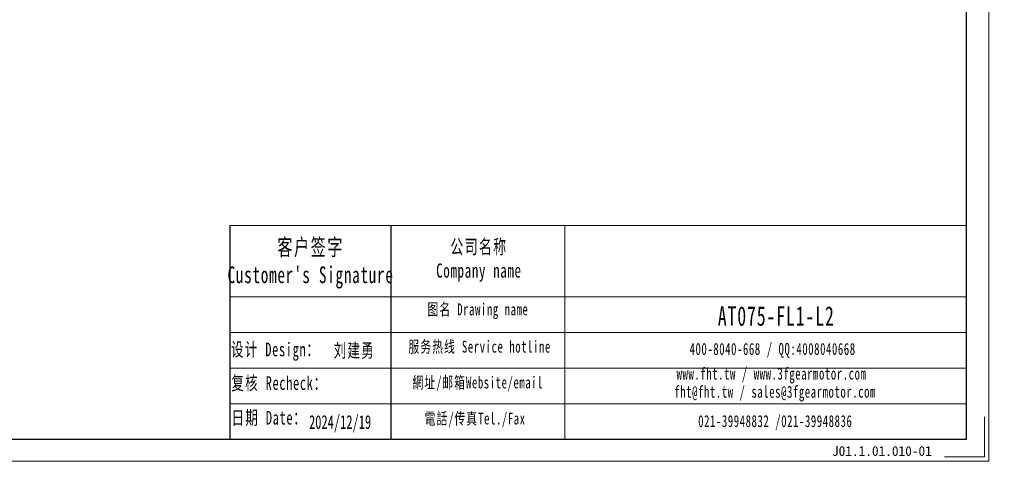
# Model space of a CAD drawing. Header units: millimetres. Extents: x -22 to 512, y -24 to 348.
# Tile 4 of 7: x 234 to 512, y -24 to 100. Entities that reach past the tile are written whole.
import ezdxf

# ---------------------------------------------------------------- set-up
doc = ezdxf.new("R2010")
doc.units = ezdxf.units.MM
doc.layers.add('6文字层', color=3, linetype='Continuous')
doc.layers.add('7标注层', color=4, linetype='Continuous')
for name, color, linetype, lineweight in [('SLD-0', 7, 'Continuous', 18), ('图框_外框线', 7, 'Continuous', 18), ('尺寸线层', 3, 'Continuous', 18)]:
    doc.layers.add(name, color=color, linetype=linetype, lineweight=lineweight)
doc.styles.add('标准', font='txt', dxfattribs={"width": 0.667})
doc.styles.add('样式 1', font='SimSun.ttf')

msp = doc.modelspace()

# ---------------------------------------------------------------- linework, layer by layer
msp.add_line((338.96144, 41.97376), (338.96144, -18.21443))
at = {"layer": '7标注层', "color": 0}
msp.add_line((293.55886, 41.97376), (293.55886, -18.20413), dxfattribs=at)
at = {"layer": '图框_外框线'}
for p, q in [((293.55886, 41.97376), (338.96144, 41.97376)), ((338.96144, 41.97376), (338.96144, -18.20413)), ((338.96144, 41.97376), (501.06169, 41.97376)), ((387.87966, 41.97376), (387.87966, -18.20413)), ((293.55886, 21.89235), (338.96144, 21.89235)), ((338.96144, 21.89235), (501.06169, 21.89235)), ((293.55886, 11.85164), (501.06169, 11.85164)), ((293.55886, 1.81094), (501.06169, 1.81094)), ((293.55886, -8.22977), (501.06169, -8.22977))]:
    msp.add_line(p, q, dxfattribs=at)
at = {"layer": '图框_外框线', "color": 3}
msp.add_lwpolyline([(-19.22439, -24.47264), (507.3302, -24.47264), (507.3302, 347.87667), (-19.22439, 347.87667)], close=True, dxfattribs=at)
at = {"layer": '图框_外框线', "color": 3, "lineweight": 25}
msp.add_lwpolyline([(12.11815, -18.20413), (501.06169, -18.20413), (501.06169, 341.60817), (12.11815, 341.60817)], close=True, dxfattribs=at)
at = {"layer": '图框_外框线', "color": 3}
msp.add_lwpolyline([(506.0765, -11.93563), (506.0765, -23.21894), (494.79319, -23.21894)], dxfattribs=at)

# ---------------------------------------------------------------- texts
at = {"layer": '6文字层', "insert": (463.15085, -20.1977), "char_height": 2.7550464, "width": 47.7222781, "attachment_point": 1, "style": '样式 1'}
msp.add_mtext('J01.1.01.010-01', dxfattribs=at)
at = {"layer": 'SLD-0', "color": 1, "attachment_point": 2, "style": '标准'}
for s, insert, char_height, width in [("{\\fNSimSun|b0|i0|c134|p49;\\T1.1;客户签字\\PCustomer's Signature}", (316.3384, 38.25862), 4.6856621, 58.2901196), ('{\\fNSimSun|b0|i0|c134|p49;\\T1.1;公司名称\\PCompany name}', (363.7308, 38.00988), 4.0162818, 51.9983093), ('{\\fNSimSun|b0|i0|c134|p49;\\T1.1;图名 Drawing name}', (363.45627, 20.04148), 3.3469015, 42.8024668), ('\\pt23.4283;{\\fNSimSun|b0|i0|c134|p49;\\H1.36909x;\\T1.1;\\C256;AT075-FL1-L2}', (447.46456, 19.23332), 4.0162818, 34.0998119), ('{\\fNSimSun|b0|i0|c134|p49;\\T1.1;设计 \\fNSimSun|b0|i0|c0|p49;Design\\fNSimSun|b0|i0|c134|p49;：}', (306.45348, 8.99762), 3.857065, 35.2334189), ('{\\fNSimSun|b0|i0|c134|p49;\\T1.1;刘建勇}', (328.63579, 8.69699), 3.857065, 35.2334189), ('{\\fNSimSun|b0|i0|c134|p49;\\T1.1;服务热线 Service hotline}', (363.93089, 9.51722), 3.3469015, 47.6860599), ('{\\fNSimSun|b0|i0|c134|p49;\\T1.1;400-8040-668 / QQ:4008040668}', (446.43328, 8.87771), 3.3469015, 97.4464069), ('{\\fNSimSun|b0|i0|c134|p49;\\T1.1;复核 \\fNSimSun|b0|i0|c0|p49;Recheck\\fNSimSun|b0|i0|c134|p49;：}', (307.52647, -0.47799), 3.857065, 35.2334189), ('{\\fNSimSun|b0|i0|c134|p49;\\T1.1;www.fht.tw / www.3fgearmotor.com }', (446.12467, 1.90656), 3.3469015, 97.5561046), ('{\\fNSimSun|b0|i0|c134|p49;\\T1.1;網址/邮箱Website/email}', (363.40974, -0.56647), 3.3469015, 49.6367), ('\\pt40.16282;{\\fNSimSun|b0|i0|c134|p49;\\T1.1;fht@fht.tw / sales@3fgearmotor.com }', (447.14467, -3.18988), 3.3469015, 97.5561046), ('{\\fNSimSun|b0|i0|c134|p49;\\T1.1;日期 Date：}', (304.69043, -10.25799), 3.857065, 35.2334189), ('{\\fNSimSun|b0|i0|c134|p49;\\T1.1;電話/传真Tel./Fax}', (362.65989, -10.72878), 3.3469015, 50.233684), ('2024/12/19', (324.6443, -11.46605), 3.857065, 35.2334189), ('{\\fNSimSun|b0|i0|c134|p49;\\T1.1;021-39948832 /021-39948836 }', (447.17967, -11.46055), 3.3469015, 74.4914657)]:
    msp.add_mtext(s, dxfattribs=dict(at, insert=insert, char_height=char_height, width=width))
at = {"layer": '尺寸线层', "insert": (384.19614, 234.35007), "char_height": 7, "width": 103.2334341, "attachment_point": 1, "line_spacing_factor": 1.15057, "style": '标准'}
msp.add_mtext('{\\fNSimSun|b0|i0|c134|p49;\\T1.1;性能参数：\\P减速比：1:12~100\\P额定输出力矩：45 N.m\\P最大加速力矩：1.5倍额定扭矩\\P额定输入转速：3000 rpm\\P容许径向力：1100 N\\P容许轴向力：550 N\\P回程间隙：≤12 arcmin\\P使用寿命：＞20000 h\\P使用温度：-10℃~80℃}', dxfattribs=at)

doc.saveas('drawing.dxf')
